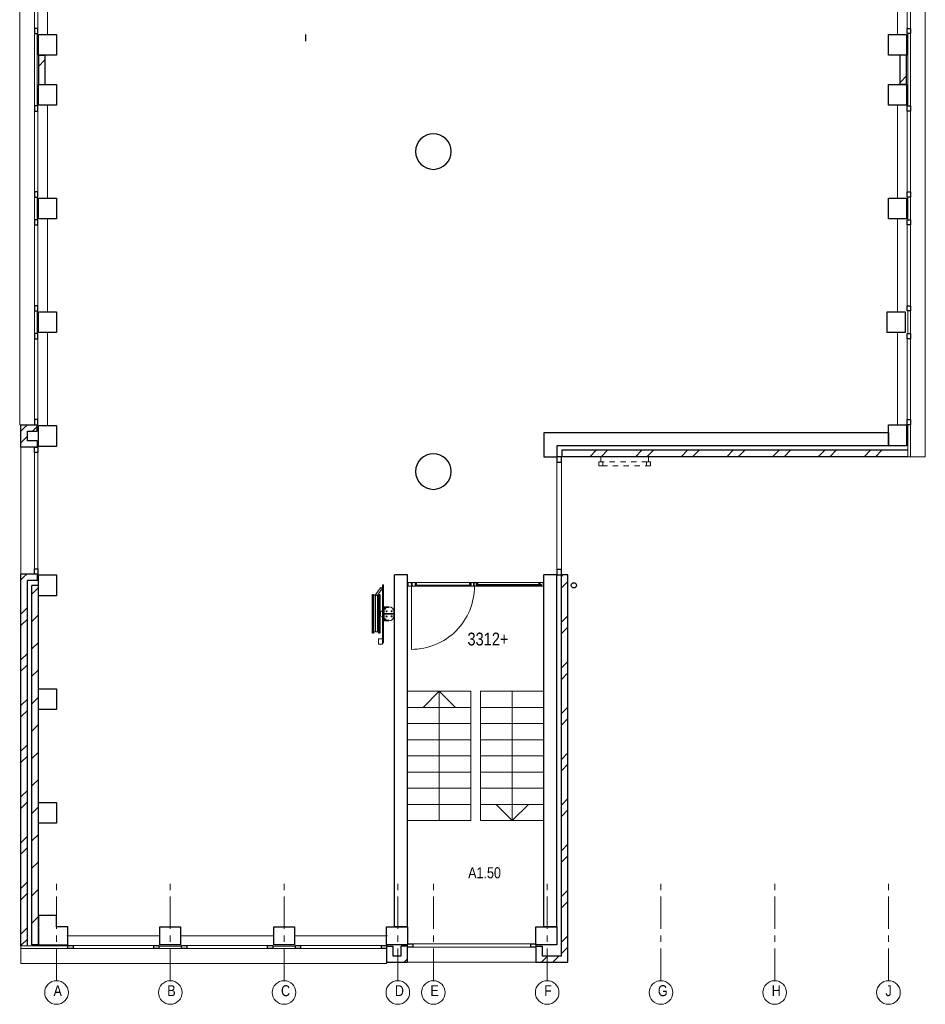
# Model space of a CAD drawing. Header units: millimetres. Extents: x 274611 to 749520, y 175257 to 298905.
# Tile 152 of 251: x 670196 to 684206, y 184788 to 200019. Entities that reach past the tile are written whole.
import ezdxf

# ---------------------------------------------------------------- set-up
doc = ezdxf.new("R2010")
doc.units = ezdxf.units.MM
doc.header["$LTSCALE"] = 400
doc.header["$PDMODE"] = 1
doc.header["$PDSIZE"] = 15
doc.linetypes.add('CENTER', pattern=[2, 1.25, -0.25, 0.25, -0.25])
doc.linetypes.add('STYLE_01', pattern=[0.416641, 0.208282, -0.208359])
for name, color, linetype, lineweight in [('Binnenkozijnen', 140, 'Continuous', 15), ('Buitenkozijnen', 140, 'Continuous', 15), ('mat-baksteen', 5, 'Continuous', 25), ('mat-beton (ihwg)', 5, 'Continuous', 25), ('mat-glas-vert', 5, 'Continuous', 15), ('mat-kalkzandsteen', 5, 'Continuous', 25), ('MAT-kit', 140, 'Continuous', 5), ('mat-kunststof', 43, 'Continuous', 9), ('mat-staal', 5, 'Continuous', 25), ('None', 7, 'Continuous', 9), ('Ruimtenummers', 5, 'Continuous', 25), ('Tekst', 140, 'Continuous', 15)]:
    doc.layers.add(name, color=color, linetype=linetype, lineweight=lineweight)
doc.layers.add('plat', color=5, linetype='Continuous')
doc.layers.add('stramien', color=1, linetype='CENTER')
doc.styles.add('Arial Narrow', font='ARIALN.TTF', dxfattribs={"height": 222.25})

# ---------------------------------------------------------------- blocks, each defined once
blk = doc.blocks.new('*U1761')
at = {"layer": 'mat-kunststof', "lineweight": 9}
blk.add_lwpolyline([(-8599, -36720), (-8609, -36720), (-8609, -36750), (-8599, -36750)], close=True, dxfattribs=at)
at = {"layer": 'None', "lineweight": 9}
blk.add_lwpolyline([(-8599, -36720), (-8609, -36750), (-8599, -36750), (-8609, -36720)], dxfattribs=at)
blk = doc.blocks.new('*U1762')
at = {"layer": 'MAT-kit', "color": 9, "linetype": 'Continuous', "lineweight": 5}
for points in [[(-8599, -36708), (-8604, -36710), (-8609, -36708), (-8609, -36714), (-8609, -36720), (-8604, -36720), (-8599, -36720), (-8599, -36714), (-8599, -36708)], [(-8599, -36763), (-8604, -36761), (-8609, -36763), (-8609, -36757), (-8609, -36750), (-8604, -36750), (-8599, -36750), (-8599, -36757), (-8599, -36763)]]:
    blk.add_open_spline(points, degree=2, knots=[0, 0, 0, 0.229184, 0.229184, 0.5027, 0.5027, 0.726485, 0.726485, 1, 1, 1], dxfattribs=at)
at = {"layer": 'None', "color": 7}
blk.add_blockref('*U1761', (0, 0), dxfattribs=at)
blk = doc.blocks.new('jan404.129')
at = {"layer": 'None', "lineweight": 15, "flags": 128}
for points in [[(-10, 14.85), (-10, -24.79), (10, -24.79), (10, 14.85)], [(8.5, 13.35), (8.5, -23.29), (-8.5, -23.29), (-8.5, 13.35)]]:
    blk.add_lwpolyline(points, close=True, dxfattribs=at)
blk = doc.blocks.new('*U1763')
at = {"layer": 'None', "color": 7, "linetype": 'Continuous', "lineweight": 15}
for p, q in [((-8658, -36707), (-8658, -36762)), ((-8610, -36705), (-8657, -36705)), ((-8610, -36707), (-8657, -36707)), ((-8657, -36707), (-8657, -36762)), ((-8610, -36764), (-8610, -36707)), ((-8609, -36764), (-8609, -36707)), ((-8658, -36762), (-8677, -36762)), ((-8677, -36764), (-8658, -36764)), ((-8677, -36765), (-8610, -36765)), ((-8658, -36764), (-8610, -36764))]:
    blk.add_line(p, q, dxfattribs=at)
for centre, start, end in [((-8657, -36707), 90, 180), ((-8610, -36707), 0, 90), ((-8677, -36764), 90, 180), ((-8677, -36764), 180, 270), ((-8658, -36762), 270, 0), ((-8610, -36764), 270, 0)]:
    blk.add_arc(centre, 1.5, start, end, dxfattribs=at)
at = {"layer": 'None', "linetype": 'Continuous', "lineweight": 5}
blk.add_point((-8609, -36730), dxfattribs=at)
at = {"layer": 'mat-staal', "color": 7, "xscale": -1}
blk.add_blockref('jan404.129', (-8669, -36720), dxfattribs=at)
blk = doc.blocks.new('*U1764')
at = {"layer": 'None', "color": 7, "linetype": 'Continuous', "lineweight": 15}
for p, q in [((-10699, -36706), (-10698, -36705)), ((-10699, -36707), (-10699, -36706)), ((-10699, -36707), (-10699, -36724)), ((-10698, -36705), (-10697, -36705)), ((-10669, -36705), (-10697, -36705)), ((-10669, -36707), (-10697, -36707)), ((-10697, -36707), (-10697, -36724)), ((-10637, -36705), (-10669, -36705)), ((-10657, -36707), (-10669, -36707)), ((-10659, -36707), (-10658, -36707)), ((-10658, -36707), (-10657, -36707)), ((-10637, -36707), (-10657, -36707)), ((-10637, -36705), (-10637, -36705)), ((-10636, -36706), (-10637, -36705)), ((-10636, -36707), (-10636, -36706)), ((-10636, -36707), (-10636, -36707)), ((-10699, -36724), (-10699, -36764)), ((-10699, -36764), (-10699, -36764)), ((-10698, -36765), (-10699, -36764)), ((-10697, -36765), (-10698, -36765)), ((-10697, -36724), (-10697, -36764)), ((-10697, -36764), (-10669, -36764)), ((-10697, -36765), (-10669, -36765)), ((-10669, -36764), (-10660, -36764)), ((-10669, -36765), (-10660, -36765)), ((-10660, -36708), (-10659, -36708)), ((-10660, -36709), (-10660, -36708)), ((-10660, -36710), (-10660, -36709)), ((-10660, -36710), (-10660, -36711)), ((-10660, -36711), (-10660, -36712)), ((-10660, -36712), (-10659, -36712)), ((-10660, -36757), (-10659, -36757)), ((-10660, -36757), (-10660, -36757)), ((-10660, -36758), (-10660, -36757)), ((-10660, -36764), (-10660, -36758)), ((-10659, -36764), (-10660, -36765)), ((-10660, -36765), (-10660, -36765)), ((-10659, -36708), (-10659, -36707)), ((-10659, -36709), (-10658, -36709)), ((-10659, -36710), (-10659, -36709)), ((-10659, -36710), (-10659, -36710)), ((-10659, -36711), (-10659, -36710)), ((-10659, -36711), (-10659, -36711)), ((-10658, -36711), (-10659, -36711)), ((-10659, -36712), (-10659, -36713)), ((-10659, -36713), (-10658, -36713)), ((-10659, -36757), (-10650, -36757)), ((-10659, -36758), (-10650, -36758)), ((-10659, -36764), (-10659, -36758)), ((-10659, -36764), (-10659, -36764)), ((-10658, -36708), (-10657, -36708)), ((-10658, -36709), (-10658, -36708)), ((-10658, -36712), (-10658, -36711)), ((-10657, -36712), (-10658, -36712)), ((-10658, -36713), (-10657, -36714)), ((-10657, -36708), (-10657, -36708)), ((-10657, -36708), (-10637, -36708)), ((-10657, -36712), (-10657, -36712)), ((-10650, -36712), (-10657, -36712)), ((-10650, -36714), (-10657, -36714)), ((-10650, -36712), (-10650, -36712)), ((-10649, -36713), (-10650, -36712)), ((-10650, -36724), (-10650, -36714)), ((-10650, -36757), (-10650, -36724)), ((-10649, -36757), (-10650, -36758)), ((-10650, -36758), (-10650, -36758)), ((-10649, -36714), (-10649, -36713)), ((-10649, -36724), (-10649, -36714)), ((-10649, -36757), (-10649, -36724)), ((-10649, -36757), (-10649, -36757)), ((-10636, -36707), (-10637, -36708)), ((-10637, -36708), (-10637, -36708))]:
    blk.add_line(p, q, dxfattribs=at)
blk = doc.blocks.new('*U1765')
at = {"layer": 'None', "linetype": 'Continuous', "lineweight": 5}
blk.add_point((-10671, -36705), dxfattribs=at)
at = {"layer": 'None', "color": 7}
blk.add_blockref('*U1764', (0, 0), dxfattribs=at)
blk = doc.blocks.new('*U1766')
at = {"layer": 'None', "color": 7, "linetype": 'Continuous', "lineweight": 15}
for p, q in [((-10631, -36706), (-10630, -36705)), ((-10631, -36707), (-10631, -36706)), ((-10631, -36707), (-10631, -36712)), ((-10630, -36705), (-10629, -36705)), ((-10570, -36705), (-10629, -36705)), ((-10629, -36707), (-10629, -36712)), ((-10590, -36707), (-10629, -36707)), ((-10590, -36705), (-10590, -36705)), ((-10589, -36706), (-10590, -36705)), ((-10590, -36744), (-10590, -36707)), ((-10589, -36707), (-10589, -36706)), ((-10589, -36744), (-10589, -36707)), ((-10654, -36763), (-10653, -36762)), ((-10654, -36764), (-10654, -36763)), ((-10654, -36764), (-10653, -36765)), ((-10654, -36764), (-10654, -36764)), ((-10653, -36762), (-10652, -36762)), ((-10653, -36765), (-10652, -36765)), ((-10633, -36762), (-10652, -36762)), ((-10633, -36764), (-10652, -36764)), ((-10652, -36765), (-10569, -36765)), ((-10641, -36713), (-10640, -36712)), ((-10641, -36714), (-10641, -36713)), ((-10641, -36714), (-10641, -36744)), ((-10641, -36744), (-10641, -36757)), ((-10641, -36757), (-10641, -36757)), ((-10640, -36758), (-10641, -36757)), ((-10640, -36712), (-10639, -36712)), ((-10639, -36758), (-10640, -36758)), ((-10631, -36712), (-10639, -36712)), ((-10639, -36714), (-10639, -36744)), ((-10631, -36714), (-10639, -36714)), ((-10639, -36744), (-10639, -36757)), ((-10639, -36757), (-10633, -36757)), ((-10639, -36758), (-10633, -36758)), ((-10632, -36757), (-10633, -36757)), ((-10633, -36758), (-10632, -36758)), ((-10632, -36762), (-10633, -36762)), ((-10632, -36763), (-10633, -36764)), ((-10633, -36764), (-10569, -36764)), ((-10631, -36757), (-10632, -36757)), ((-10632, -36758), (-10632, -36759)), ((-10632, -36758), (-10632, -36758)), ((-10632, -36759), (-10631, -36759)), ((-10632, -36761), (-10632, -36762)), ((-10631, -36761), (-10632, -36761)), ((-10632, -36762), (-10632, -36762)), ((-10631, -36763), (-10632, -36763)), ((-10630, -36713), (-10631, -36714)), ((-10630, -36758), (-10631, -36757)), ((-10631, -36759), (-10631, -36760)), ((-10631, -36760), (-10631, -36761)), ((-10631, -36760), (-10631, -36760)), ((-10631, -36761), (-10631, -36761)), ((-10630, -36762), (-10631, -36763)), ((-10629, -36712), (-10630, -36713)), ((-10630, -36713), (-10630, -36713)), ((-10630, -36758), (-10630, -36758)), ((-10630, -36759), (-10630, -36758)), ((-10629, -36760), (-10630, -36759)), ((-10629, -36760), (-10630, -36761)), ((-10630, -36761), (-10630, -36762)), ((-10630, -36762), (-10630, -36762)), ((-10590, -36762), (-10590, -36744)), ((-10590, -36763), (-10590, -36762)), ((-10590, -36763), (-10590, -36763)), ((-10589, -36764), (-10590, -36763)), ((-10589, -36762), (-10589, -36744)), ((-10570, -36762), (-10589, -36762)), ((-10589, -36764), (-10570, -36764)), ((-10589, -36765), (-10570, -36765)), ((-10570, -36762), (-10569, -36763)), ((-10570, -36762), (-10570, -36762)), ((-10569, -36764), (-10570, -36765)), ((-10570, -36765), (-10570, -36765)), ((-10569, -36763), (-10569, -36764)), ((-10569, -36764), (-10569, -36764))]:
    blk.add_line(p, q, dxfattribs=at)
at = {"layer": 'mat-staal', "color": 7, "xscale": -1}
blk.add_blockref('jan404.129', (-10579, -36720), dxfattribs=at)
blk = doc.blocks.new('*U1767')
at = {"layer": 'None'}
blk.add_blockref('*U1766', (0, 0), dxfattribs=at)
blk = doc.blocks.new('*U1768')
at = {"layer": 'mat-kunststof', "lineweight": 9}
blk.add_lwpolyline([(-10709, -36720), (-10699, -36720), (-10699, -36750), (-10709, -36750)], close=True, dxfattribs=at)
at = {"layer": 'None', "lineweight": 9}
blk.add_lwpolyline([(-10709, -36720), (-10699, -36750), (-10709, -36750), (-10699, -36720)], dxfattribs=at)
blk = doc.blocks.new('*U1769')
at = {"layer": 'MAT-kit', "color": 9, "linetype": 'Continuous', "lineweight": 5}
for points in [[(-10709, -36708), (-10704, -36710), (-10699, -36708), (-10699, -36714), (-10699, -36720), (-10704, -36720), (-10709, -36720), (-10709, -36714), (-10709, -36708)], [(-10709, -36763), (-10704, -36761), (-10699, -36763), (-10699, -36757), (-10699, -36750), (-10704, -36750), (-10709, -36750), (-10709, -36757), (-10709, -36763)]]:
    blk.add_open_spline(points, degree=2, knots=[0, 0, 0, 0.229184, 0.229184, 0.5027, 0.5027, 0.726485, 0.726485, 1, 1, 1], dxfattribs=at)
at = {"layer": 'None', "color": 7}
blk.add_blockref('*U1768', (0, 0), dxfattribs=at)
blk = doc.blocks.new('*X1770')
at = {"layer": 'None', "lineweight": 5}
blk.add_line((-9737, -36750), (-10579, -36750), dxfattribs=at)
blk = doc.blocks.new('*X1771')
at = {"layer": 'None', "lineweight": 5}
blk.add_line((-8669, -36750), (-9635, -36750), dxfattribs=at)
blk = doc.blocks.new('*U1772')
at = {"layer": 'None', "color": 7, "linetype": 'Continuous', "lineweight": 15}
for p, q in [((-9747, -36705), (-9697, -36705)), ((-9747, -36707), (-9697, -36707)), ((-9729, -36706), (-9728, -36705)), ((-9729, -36707), (-9729, -36706)), ((-9729, -36744), (-9729, -36707)), ((-9728, -36705), (-9727, -36705)), ((-9727, -36744), (-9727, -36707)), ((-9696, -36705), (-9697, -36705)), ((-9697, -36707), (-9697, -36712)), ((-9696, -36706), (-9696, -36705)), ((-9695, -36707), (-9696, -36706)), ((-9695, -36707), (-9695, -36712)), ((-9692, -36705), (-9691, -36705)), ((-9692, -36706), (-9692, -36705)), ((-9692, -36707), (-9692, -36706)), ((-9692, -36707), (-9692, -36707)), ((-9691, -36705), (-9654, -36705)), ((-9691, -36707), (-9671, -36707)), ((-9671, -36707), (-9671, -36707)), ((-9670, -36707), (-9671, -36707)), ((-9671, -36707), (-9654, -36707)), ((-9654, -36705), (-9645, -36705)), ((-9654, -36707), (-9645, -36707)), ((-9645, -36705), (-9645, -36705)), ((-9644, -36706), (-9645, -36705)), ((-9645, -36707), (-9645, -36724)), ((-9644, -36707), (-9644, -36706)), ((-9644, -36707), (-9644, -36724)), ((-9748, -36762), (-9749, -36763)), ((-9749, -36763), (-9749, -36764)), ((-9749, -36764), (-9748, -36765)), ((-9749, -36764), (-9749, -36764)), ((-9693, -36764), (-9749, -36764)), ((-9674, -36765), (-9749, -36765)), ((-9747, -36762), (-9748, -36762)), ((-9748, -36765), (-9747, -36765)), ((-9747, -36762), (-9729, -36762)), ((-9729, -36764), (-9747, -36764)), ((-9729, -36765), (-9747, -36765)), ((-9729, -36762), (-9729, -36744)), ((-9729, -36764), (-9728, -36763)), ((-9728, -36763), (-9727, -36762)), ((-9728, -36763), (-9728, -36763)), ((-9727, -36762), (-9727, -36744)), ((-9697, -36712), (-9697, -36713)), ((-9697, -36713), (-9696, -36713)), ((-9697, -36759), (-9696, -36758)), ((-9697, -36760), (-9697, -36759)), ((-9697, -36760), (-9697, -36761)), ((-9697, -36761), (-9696, -36762)), ((-9696, -36713), (-9695, -36714)), ((-9696, -36758), (-9695, -36757)), ((-9696, -36758), (-9696, -36758)), ((-9696, -36762), (-9695, -36763)), ((-9696, -36762), (-9696, -36762)), ((-9695, -36712), (-9687, -36712)), ((-9695, -36714), (-9687, -36714)), ((-9695, -36757), (-9694, -36757)), ((-9694, -36758), (-9695, -36759)), ((-9695, -36759), (-9695, -36760)), ((-9695, -36759), (-9695, -36759)), ((-9695, -36760), (-9695, -36761)), ((-9695, -36760), (-9695, -36760)), ((-9695, -36761), (-9694, -36762)), ((-9695, -36761), (-9695, -36761)), ((-9695, -36761), (-9695, -36761)), ((-9695, -36763), (-9694, -36763)), ((-9694, -36757), (-9693, -36757)), ((-9694, -36758), (-9694, -36758)), ((-9693, -36758), (-9694, -36758)), ((-9694, -36762), (-9693, -36762)), ((-9694, -36762), (-9694, -36762)), ((-9694, -36763), (-9693, -36764)), ((-9687, -36757), (-9693, -36757)), ((-9687, -36758), (-9693, -36758)), ((-9693, -36762), (-9674, -36762)), ((-9693, -36764), (-9674, -36764)), ((-9692, -36707), (-9692, -36708)), ((-9692, -36708), (-9691, -36708)), ((-9671, -36708), (-9691, -36708)), ((-9686, -36712), (-9687, -36712)), ((-9687, -36714), (-9687, -36744)), ((-9687, -36744), (-9687, -36757)), ((-9687, -36758), (-9686, -36758)), ((-9686, -36713), (-9686, -36712)), ((-9685, -36714), (-9686, -36713)), ((-9686, -36757), (-9685, -36757)), ((-9686, -36758), (-9686, -36757)), ((-9685, -36714), (-9685, -36744)), ((-9685, -36744), (-9685, -36757)), ((-9679, -36712), (-9678, -36712)), ((-9679, -36713), (-9679, -36712)), ((-9679, -36714), (-9679, -36713)), ((-9679, -36724), (-9679, -36714)), ((-9679, -36757), (-9679, -36724)), ((-9679, -36757), (-9679, -36758)), ((-9679, -36757), (-9679, -36757)), ((-9679, -36758), (-9678, -36758)), ((-9678, -36712), (-9671, -36712)), ((-9678, -36724), (-9678, -36714)), ((-9678, -36714), (-9671, -36714)), ((-9678, -36757), (-9678, -36724)), ((-9669, -36757), (-9678, -36757)), ((-9669, -36758), (-9678, -36758)), ((-9673, -36762), (-9674, -36762)), ((-9673, -36765), (-9674, -36765)), ((-9673, -36763), (-9673, -36762)), ((-9672, -36764), (-9673, -36763)), ((-9673, -36764), (-9673, -36765)), ((-9672, -36764), (-9673, -36764)), ((-9671, -36708), (-9671, -36708)), ((-9670, -36708), (-9671, -36708)), ((-9671, -36712), (-9670, -36712)), ((-9671, -36712), (-9671, -36712)), ((-9671, -36713), (-9671, -36714)), ((-9670, -36713), (-9671, -36713)), ((-9669, -36708), (-9670, -36707)), ((-9670, -36709), (-9670, -36708)), ((-9670, -36709), (-9670, -36709)), ((-9670, -36710), (-9670, -36709)), ((-9669, -36710), (-9670, -36710)), ((-9670, -36711), (-9669, -36710)), ((-9670, -36711), (-9670, -36711)), ((-9670, -36711), (-9670, -36711)), ((-9670, -36712), (-9670, -36711)), ((-9669, -36712), (-9670, -36713)), ((-9668, -36708), (-9669, -36708)), ((-9668, -36712), (-9669, -36712)), ((-9669, -36757), (-9669, -36757)), ((-9668, -36757), (-9669, -36757)), ((-9669, -36764), (-9669, -36758)), ((-9669, -36764), (-9669, -36765)), ((-9669, -36764), (-9669, -36764)), ((-9669, -36765), (-9668, -36765)), ((-9668, -36709), (-9668, -36708)), ((-9668, -36710), (-9668, -36709)), ((-9668, -36710), (-9668, -36711)), ((-9668, -36711), (-9668, -36712)), ((-9668, -36758), (-9668, -36757)), ((-9668, -36764), (-9668, -36758)), ((-9654, -36764), (-9668, -36764)), ((-9654, -36765), (-9668, -36765)), ((-9624, -36764), (-9654, -36764)), ((-9625, -36765), (-9654, -36765)), ((-9645, -36724), (-9645, -36762)), ((-9645, -36762), (-9645, -36763)), ((-9645, -36763), (-9644, -36764)), ((-9645, -36763), (-9645, -36763)), ((-9644, -36724), (-9644, -36762)), ((-9644, -36762), (-9625, -36762)), ((-9625, -36764), (-9644, -36764)), ((-9625, -36762), (-9625, -36762)), ((-9624, -36763), (-9625, -36762)), ((-9624, -36764), (-9625, -36765)), ((-9625, -36765), (-9625, -36765)), ((-9624, -36764), (-9624, -36763)), ((-9624, -36764), (-9624, -36764))]:
    blk.add_line(p, q, dxfattribs=at)
at = {"layer": 'None', "linetype": 'Continuous', "lineweight": 5}
blk.add_point((-9652, -36705), dxfattribs=at)
at = {"layer": 'mat-staal', "color": 7}
for p in [(-9739, -36720), (-9634, -36720)]:
    blk.add_blockref('jan404.129', p, dxfattribs=at)
blk = doc.blocks.new('*U1773')
at = {"layer": 'mat-glas-vert', "color": 140, "lineweight": 15}
for points in [[(-10579, -36748), (-9737, -36748), (-9737, -36758), (-10579, -36758)], [(-9635, -36748), (-8669, -36748), (-8669, -36758), (-9635, -36758)], [(-9618, -36738), (-8639, -36738), (-8639, -36746), (-9618, -36746)]]:
    blk.add_lwpolyline(points, close=True, dxfattribs=at)
at = {"layer": 'None', "color": 43, "linetype": 'Continuous', "lineweight": 9}
blk.add_line((-10649, -36764), (-10649, -37740), dxfattribs=at)
at = {"layer": 'None', "lineweight": 9}
blk.add_lwpolyline([(-8609, -36705), (-8609, -36765), (-10699, -36765), (-10699, -36705)], close=True, dxfattribs=at)
at = {"layer": 'None', "color": 43, "linetype": 'Continuous', "lineweight": 9}
blk.add_arc((-10649, -36764), 976, 269.9877, 0.0459, dxfattribs=at)
at = {"layer": 'mat-glas-vert', "color": 140}
for name in ['*X1770', '*X1771']:
    blk.add_blockref(name, (0, 0), dxfattribs=at)
at = {"layer": 'mat-staal', "color": 7}
for name in ['*U1769', '*U1762']:
    blk.add_blockref(name, (0, 0), dxfattribs=at)
at = {"layer": 'None', "color": 7}
for name in ['*U1765', '*U1767', '*U1772', '*U1763']:
    blk.add_blockref(name, (0, 0), dxfattribs=at)
blk = doc.blocks.new('Kolom O 550')
at = {"layer": 'mat-beton (ihwg)', "lineweight": 25}
blk.add_circle((0, 0), 275, dxfattribs=at)
blk = doc.blocks.new('Kolom hoek 330x330')
at = {"layer": 'mat-beton (ihwg)', "lineweight": 25, "flags": 128}
blk.add_lwpolyline([(-175, 0), (0, 0), (0, -175), (280, -175), (280, 280), (-175, 280)], close=True, dxfattribs=at)
blk = doc.blocks.new('*X2269')
at = {"layer": 'None', "lineweight": 9}
for p, q in [((-8639, -42580), (-8539, -42480)), ((-8462, -42580), (-8362, -42480))]:
    blk.add_line(p, q, dxfattribs=at)
blk = doc.blocks.new('*X2270')
at = {"layer": 'None', "lineweight": 9}
for p, q in [((-8329, -36613), (-8306, -36590)), ((-8329, -36790), (-8229, -36690)), ((-8329, -37320), (-8229, -37220)), ((-8329, -37497), (-8229, -37397)), ((-8329, -38027), (-8229, -37927)), ((-8329, -38204), (-8229, -38104)), ((-8329, -38735), (-8229, -38635)), ((-8329, -38911), (-8229, -38811)), ((-8329, -39442), (-8229, -39342)), ((-8329, -39618), (-8229, -39518)), ((-8329, -40149), (-8229, -40049)), ((-8329, -40325), (-8229, -40225)), ((-8329, -40856), (-8229, -40756)), ((-8329, -41032), (-8229, -40932)), ((-8329, -41563), (-8229, -41463)), ((-8329, -41739), (-8229, -41639)), ((-8329, -42270), (-8229, -42170)), ((-8329, -42446), (-8229, -42346))]:
    blk.add_line(p, q, dxfattribs=at)
blk = doc.blocks.new('*X2271')
at = {"layer": 'None', "lineweight": 9}
for p, q in [((-16519, -36884), (-16419, -36784)), ((-16519, -37308), (-16419, -37208)), ((-16519, -37732), (-16419, -37632)), ((-16519, -38156), (-16419, -38056)), ((-16519, -38581), (-16419, -38481)), ((-16519, -39005), (-16419, -38905)), ((-16519, -39429), (-16419, -39329)), ((-16519, -39853), (-16419, -39753)), ((-16519, -40278), (-16419, -40178)), ((-16519, -40702), (-16419, -40602)), ((-16519, -41126), (-16419, -41026)), ((-16519, -41551), (-16419, -41451)), ((-16519, -41975), (-16419, -41875)), ((-16430, -42310), (-16419, -42299))]:
    blk.add_line(p, q, dxfattribs=at)
blk = doc.blocks.new('*X2272')
at = {"layer": 'None', "lineweight": 9}
for p, q in [((-16689, -36664), (-16644, -36620)), ((-16689, -37195), (-16589, -37095)), ((-16689, -37371), (-16589, -37271)), ((-16689, -37902), (-16589, -37802)), ((-16689, -38079), (-16589, -37979)), ((-16689, -38609), (-16589, -38509)), ((-16689, -38786), (-16589, -38686)), ((-16689, -39316), (-16589, -39216)), ((-16689, -39493), (-16589, -39393)), ((-16689, -40023), (-16589, -39923)), ((-16689, -40200), (-16589, -40100)), ((-16689, -40731), (-16589, -40631)), ((-16689, -40907), (-16589, -40807)), ((-16689, -41438), (-16589, -41338)), ((-16689, -41614), (-16589, -41514)), ((-16689, -42145), (-16589, -42045)), ((-16689, -42321), (-16589, -42221))]:
    blk.add_line(p, q, dxfattribs=at)
blk = doc.blocks.new('*X2273')
at = {"layer": 'None', "lineweight": 9}
for p, q in [((-16689, -34367), (-16638, -34316)), ((-16689, -34543), (-16589, -34443))]:
    blk.add_line(p, q, dxfattribs=at)
blk = doc.blocks.new('*X2274')
at = {"layer": 'None', "lineweight": 9}
for p, q in [((-16638, -34316), (-16587, -34265)), ((-16511, -34365), (-16439, -34293))]:
    blk.add_line(p, q, dxfattribs=at)
blk = doc.blocks.new('*X2275')
at = {"layer": 'None', "lineweight": 9}
for p, q in [((-8324, -34663), (-8321, -34660)), ((-7890, -34760), (-7790, -34660)), ((-7714, -34760), (-7614, -34660)), ((-7183, -34760), (-7083, -34660)), ((-7006, -34760), (-6906, -34660)), ((-6476, -34760), (-6376, -34660)), ((-6299, -34760), (-6199, -34660)), ((-5769, -34760), (-5669, -34660)), ((-5592, -34760), (-5492, -34660)), ((-5062, -34760), (-4962, -34660)), ((-4885, -34760), (-4785, -34660)), ((-4354, -34760), (-4254, -34660)), ((-4178, -34760), (-4078, -34660)), ((-3647, -34760), (-3547, -34660)), ((-3471, -34760), (-3371, -34660))]:
    blk.add_line(p, q, dxfattribs=at)
blk = doc.blocks.new('*X2277')
at = {"layer": 'None', "lineweight": 9}
blk.add_line((-16419, -28723), (-16319, -28623), dxfattribs=at)
blk = doc.blocks.new('Gevelpui best 1410 (2D)')
at = {"layer": 'Buitenkozijnen', "lineweight": 15}
for p, q in [((-260, 0), (-260, -1410)), ((-260, 0), (-210, 0)), ((-210, 0), (-210, -1410)), ((-260, -1410), (-210, -1410))]:
    blk.add_line(p, q, dxfattribs=at)
at = {"layer": 'Buitenkozijnen', "color": 92, "lineweight": 25}
for points in [[(-260, 0), (-210, 0), (-210, -80), (-260, -80)], [(-260, -1330), (-210, -1330), (-210, -1410), (-260, -1410)]]:
    blk.add_lwpolyline(points, close=True, dxfattribs=at)
at = {"layer": 'None', "color": 43, "linetype": 'Continuous', "lineweight": 9}
blk.add_line((-410, 15), (-410, -1425), dxfattribs=at)
blk = doc.blocks.new('*U79')
at = {"layer": 'Buitenkozijnen', "lineweight": 15}
for p, q in [((-10, 0), (-10, -1960)), ((-10, 0), (40, 0)), ((40, 0), (40, -1960)), ((-10, -1960), (40, -1960))]:
    blk.add_line(p, q, dxfattribs=at)
blk = doc.blocks.new('Gevelpui best 1960')
at = {"layer": 'Buitenkozijnen', "color": 43, "lineweight": 9}
blk.add_line((250, 0), (250, -1960), dxfattribs=at)
at = {"layer": 'Buitenkozijnen', "color": 92, "lineweight": 25}
for points in [[(-10, 0), (40, 0), (40, -80), (-10, -80)], [(-10, -1880), (40, -1880), (40, -1960), (-10, -1960)]]:
    blk.add_lwpolyline(points, close=True, dxfattribs=at)
at = {"layer": 'Buitenkozijnen'}
blk.add_blockref('*U79', (0, 0), dxfattribs=at)
blk = doc.blocks.new('*X2297')
at = {"layer": 'None', "lineweight": 9}
blk.add_line((-10760, -42580), (-10735, -42554), dxfattribs=at)
blk = doc.blocks.new('*X2298')
at = {"layer": 'None', "lineweight": 9}
blk.add_line((-10735, -42554), (-10709, -42529), dxfattribs=at)
blk = doc.blocks.new('*U211')
at = {"layer": 'Buitenkozijnen', "lineweight": 15}
for p, q in [((0, 25), (1985, 25)), ((0, -25), (0, 25)), ((1985, -25), (1985, 25)), ((0, -25), (1985, -25))]:
    blk.add_line(p, q, dxfattribs=at)
blk = doc.blocks.new('Gevelpui best 1985')
at = {"layer": 'Buitenkozijnen', "color": 43, "lineweight": 9}
blk.add_line((0, 260), (1985, 260), dxfattribs=at)
at = {"layer": 'Buitenkozijnen', "color": 92, "lineweight": 25}
for points in [[(0, -25), (0, 25), (80, 25), (80, -25)], [(1905, -25), (1905, 25), (1985, 25), (1985, -25)]]:
    blk.add_lwpolyline(points, close=True, dxfattribs=at)
at = {"layer": 'Buitenkozijnen'}
blk.add_blockref('*U211', (0, 0), dxfattribs=at)
blk = doc.blocks.new('*U2299')
at = {"layer": 'Buitenkozijnen', "lineweight": 15}
for p, q in [((-8399, -34760), (-8329, -34760)), ((-8399, -36590), (-8399, -34760)), ((-8329, -36590), (-8329, -34760)), ((-8399, -36590), (-8329, -36590))]:
    blk.add_line(p, q, dxfattribs=at)
blk = doc.blocks.new('*U2300')
at = {"layer": 'Buitenkozijnen', "color": 92, "lineweight": 25}
for points in [[(-8329, -34760), (-8399, -34760), (-8399, -34843), (-8329, -34843)], [(-8329, -36507), (-8399, -36507), (-8399, -36590), (-8329, -36590)]]:
    blk.add_lwpolyline(points, close=True, dxfattribs=at)
at = {"layer": 'Buitenkozijnen'}
blk.add_blockref('*U2299', (0, 0), dxfattribs=at)
blk = doc.blocks.new('*X2301')
at = {"layer": 'None', "lineweight": 9}
blk.add_line((-3089, -28969), (-2989, -28869), dxfattribs=at)
blk = doc.blocks.new('HWA')
at = {"layer": 'None', "color": 92, "linetype": 'Continuous', "lineweight": 25}
blk.add_circle((0, -74), 40, dxfattribs=at)
blk = doc.blocks.new('Kolom 280x320')
at = {"layer": 'mat-beton (ihwg)', "lineweight": 25}
blk.add_lwpolyline([(-300, 160), (-20, 160), (-20, -160), (-300, -160)], close=True, dxfattribs=at)
at = {"layer": 'None', "color": 92, "linetype": 'Continuous', "lineweight": 5}
blk.add_point((0, 0), dxfattribs=at)
blk = doc.blocks.new('*U199')
at = {"layer": 'None', "color": 140, "linetype": 'Continuous', "lineweight": 15, "flags": 128}
blk.add_lwpolyline([(-21, 110), (59, 110), (59, 107, -0.391021), (53, 100), (-1, 96, 0.391021), (-12, 83), (-12, -83, 0.391021), (-1, -96), (53, -100, -0.391021), (59, -107), (59, -110), (-21, -110)], format="xyb", close=True, dxfattribs=at)
blk = doc.blocks.new('*U200')
at = {"layer": 'None', "color": 253, "linetype": 'Continuous', "lineweight": 5}
for p, q in [((96.625, -278), (96.625, 266)), ((125.704, -278), (125.704, 266)), ((50.42, -31.849), (50.42, 29))]:
    blk.add_line(p, q, dxfattribs=at)
at = {"layer": 'None', "color": 140, "linetype": 'Continuous', "lineweight": 15}
for p, q in [((50.42, 29), (1.453, 57.31)), ((0, -61), (50.42, -31.849))]:
    blk.add_line(p, q, dxfattribs=at)
at = {"layer": 'None', "color": 92, "linetype": 'Continuous', "lineweight": 25}
for points in [[(60.916, 296), (76.476, 296), (76.476, -300), (60.916, -300)], [(154.785, 296), (171.344, 296), (171.344, -302), (154.785, -302)]]:
    blk.add_lwpolyline(points, close=True, dxfattribs=at)
at = {"layer": 'None', "color": 253, "linetype": 'Continuous', "lineweight": 5}
blk.add_lwpolyline([(50.929, 18), (60.916, 18), (60.916, -18), (50.929, -18)], close=True, dxfattribs=at)
for points, knots in [([(96.866, 264), (96.866, 268.997), (93.792, 272.9335), (90.718, 276.87), (85.875, 278.0735), (81.032, 279.277), (76.476, 277.238)], [0, 0, 0, 0.3335495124, 0.3335495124, 0.6668288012, 0.6668288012, 1, 1, 1]), ([(125.825, 264), (125.825, 267.886), (123.8855, 271.2505), (121.946, 274.615), (118.586, 276.5575), (115.226, 278.5), (107.466, 278.5), (104.106, 276.5575), (100.746, 274.615), (98.806, 271.2505), (96.866, 267.886), (96.866, 264)], [0, 0, 0, 0.1667696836, 0.1667696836, 0.3334232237, 0.3334232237, 0.4999946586, 0.6665660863, 0.6665660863, 0.833226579, 0.833226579, 1, 1, 1]), ([(154.785, 264), (154.785, 267.886), (152.845, 271.2505), (150.905, 274.615), (147.5455, 276.5575), (144.186, 278.5), (140.306, 278.5), (136.426, 278.5), (133.066, 276.5575), (129.706, 274.615), (127.7655, 271.2505), (125.825, 267.886), (125.825, 264)], [0, 0, 0, 0.1667729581, 0.1667729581, 0.3334246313, 0.3334246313, 0.4999853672, 0.4999853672, 0.666556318, 0.666556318, 0.8332233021, 0.8332233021, 1, 1, 1]), ([(76.477, -291.432), (81.039, -293.343), (85.8175, -292.072), (90.596, -290.801), (93.6105, -286.876), (96.625, -282.951), (96.625, -278)], [0, 0, 0, 0.333165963, 0.333165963, 0.6664584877, 0.6664584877, 1, 1, 1]), ([(96.625, -278), (96.625, -281.901), (98.573, -285.2795), (100.521, -288.658), (103.895, -290.609), (107.269, -292.56), (111.165, -292.56), (115.061, -292.56), (118.435, -290.609), (121.809, -288.658), (123.7565, -285.2795), (125.704, -281.901), (125.704, -278)], [0, 0, 0, 0.1667545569, 0.1667545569, 0.3334268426, 0.3334268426, 0.5000053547, 0.5000053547, 0.6665838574, 0.6665838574, 0.8332491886, 0.8332491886, 1, 1, 1]), ([(125.704, -278), (125.704, -281.901), (127.6525, -285.2795), (129.601, -288.658), (132.975, -290.609), (136.349, -292.56), (140.245, -292.56), (144.141, -292.56), (147.5145, -290.609), (150.888, -288.658), (152.836, -285.2795), (154.784, -281.901), (154.784, -278)], [0, 0, 0, 0.1667578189, 0.1667578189, 0.3334365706, 0.3334365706, 0.5000146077, 0.5000146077, 0.6665824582, 0.6665824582, 0.8332459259, 0.8332459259, 1, 1, 1])]:
    blk.add_open_spline(points, degree=2, knots=knots, dxfattribs=at)
blk = doc.blocks.new('BSH')
at = {"layer": 'None', "color": 140, "linetype": 'Continuous', "lineweight": 15}
for p, q in [((-159.8585, -36.7557), (-159.8585, 32.756)), ((-80, -6.8893), (-80, 2.8892)), ((0, -61), (0, 111.155))]:
    blk.add_line(p, q, dxfattribs=at)
at = {"layer": 'None', "color": 253, "linetype": 'Continuous', "lineweight": 5}
for p, q in [((27.7468, -383.0008), (105.0969, -276.5164)), ((130.6676, -289.4337), (48.7568, -402.0618)), ((135.277, -233.0824), (136.142, -233.8294))]:
    blk.add_line(p, q, dxfattribs=at)
at = {"layer": 'None', "color": 140, "linetype": 'Continuous', "lineweight": 15}
for points in [[(20, 469.75), (82, 469.75), (82, 382.75), (20, 382.75)], [(0, 448), (20, 448), (20, -452), (0, -452)], [(-160, 2.8892), (-9, 2.8892), (-9, -6.8893), (-160, -6.8893)]]:
    blk.add_lwpolyline(points, close=True, dxfattribs=at)
at = {"layer": 'None', "color": 8, "linetype": 'Continuous', "lineweight": 5}
for centre in [(-124, 37.275), (-44.5, 38.775), (-124, -41.275), (-45, -41.275)]:
    blk.add_circle(centre, 8.5, dxfattribs=at)
at = {"layer": 'None', "color": 140, "linetype": 'Continuous', "lineweight": 15}
for centre, start, end in [((-80, 28), 90, 180), ((-80, -32), 180, 270)]:
    blk.add_arc(centre, 80, start, end, dxfattribs=at)
at = {"layer": 'None', "color": 9, "linetype": 'Continuous', "lineweight": 5}
blk.add_arc((38.2528, -392.5302), 14.18399, 137.790600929, 325.770923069, dxfattribs=at)
at = {"layer": 'None', "color": 92, "linetype": 'Continuous', "lineweight": 25}
for points, knots in [([(-11.70075, 86.5025), (-12.2626, 89.0317), (-14.0137, 90.9408), (-15.7648, 92.8499), (-18.23575, 93.6275), (-20.7067, 94.4051), (-23.236, 93.84325), (-25.7653, 93.2814), (-27.67445, 91.53015), (-29.5836, 89.7789), (-30.36125, 87.3079), (-31.1389, 84.8369), (-30.57705, 82.3077), (-30.0152, 79.7785), (-28.26385, 77.8694), (-26.5125, 75.9603), (-24.0415, 75.1827), (-21.5705, 74.4051), (-19.0412, 74.96695), (-16.5119, 75.5288), (-14.60305, 77.28005), (-12.6942, 79.0313), (-11.91655, 81.5023), (-11.1389, 83.9733), (-11.70075, 86.5025)], [0, 0, 0, 0.0833344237, 0.0833344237, 0.1666618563, 0.1666618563, 0.2499968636, 0.2499968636, 0.3333348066, 0.3333348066, 0.4166657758, 0.4166657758, 0.5000000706, 0.5000000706, 0.583336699, 0.583336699, 0.666668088, 0.666668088, 0.7500039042, 0.7500039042, 0.8333377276, 0.8333377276, 0.9166657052, 0.9166657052, 1, 1, 1]), ([(-11.75695, -89.71225), (-12.375, -92.4944), (-14.3012, -94.5944), (-16.2274, -96.6944), (-18.94545, -97.54975), (-21.6635, -98.4051), (-24.4457, -97.78705), (-27.2279, -97.169), (-29.328, -95.24265), (-31.4281, -93.3163), (-32.2835, -90.5982), (-33.1389, -87.8801), (-32.52085, -85.09795), (-31.9028, -82.3158), (-29.97635, -80.2158), (-28.0499, -78.1158), (-25.3318, -77.26045), (-22.6137, -76.4051), (-19.83145, -77.02315), (-17.0492, -77.6412), (-14.94945, -79.56755), (-12.8497, -81.4939), (-11.9943, -84.212), (-11.1389, -86.9301), (-11.75695, -89.71225)], [0, 0, 0, 0.083334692, 0.083334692, 0.1666618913, 0.1666618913, 0.2499964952, 0.2499964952, 0.3333343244, 0.3333343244, 0.4166651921, 0.4166651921, 0.4999998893, 0.4999998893, 0.5833365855, 0.5833365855, 0.6666673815, 0.6666673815, 0.7500034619, 0.7500034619, 0.8333376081, 0.8333376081, 0.9166653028, 0.9166653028, 1, 1, 1])]:
    blk.add_open_spline(points, degree=2, knots=knots, dxfattribs=at)
at = {"layer": 'None', "color": 7}
blk.add_blockref('*U200', (0, 0), dxfattribs=at)
at = {"layer": 'None', "color": 140, "rotation": 180}
blk.add_blockref('*U199', (-21.4, -2), dxfattribs=at)
blk = doc.blocks.new('*U2505')
at = {"layer": 'None', "color": 140, "linetype": 'STYLE_01', "lineweight": 15}
for p, q in [((-7720, -34840), (-7720, -34760)), ((-6980, -34840), (-6980, -34760))]:
    blk.add_line(p, q, dxfattribs=at)
for points in [[(-7750, -34840), (-6950, -34840), (-6950, -34900), (-7750, -34900)], [(-7750, -34840), (-7690, -34840), (-7690, -34900), (-7750, -34900)], [(-7010, -34840), (-6950, -34840), (-6950, -34900), (-7010, -34900)]]:
    blk.add_lwpolyline(points, close=True, dxfattribs=at)
blk = doc.blocks.new('*X2539')
at = {"layer": 'None', "lineweight": 9}
blk.add_line((-16644, -36620), (-16600, -36575), dxfattribs=at)

msp = doc.modelspace()

# ---------------------------------------------------------------- linework, layer by layer
at = {"layer": 'Binnenkozijnen', "color": 43, "linetype": 'Continuous', "lineweight": 9, "flags": 128}
msp.add_lwpolyline([(670216.28989, 222333.74408), (670196.28989, 222333.74408), (670196.28989, 193753.74408), (670216.28989, 193753.74408)], dxfattribs=at)
at = {"layer": 'Buitenkozijnen', "color": 43, "linetype": 'Continuous', "lineweight": 9, "flags": 128}
msp.add_lwpolyline([(684186.28989, 220573.74408), (684206.28989, 220573.74408), (684206.28989, 193258.74408), (683976.33053, 193258.74408)], dxfattribs=at)
at = {"layer": 'Buitenkozijnen', "lineweight": 15}
for points in [[(670426.24926, 199803.74408), (670466.28989, 199803.74408), (670466.28989, 198683.74408), (670426.24926, 198683.74408)], [(683936.28989, 199803.74408), (683976.33053, 199803.74408), (683976.33053, 198683.74408), (683936.28989, 198683.74408)], [(670426.24926, 197273.74408), (670466.28989, 197273.74408), (670466.28989, 196923.74408), (670426.24926, 196923.74408)], [(683936.28989, 197273.74408), (683976.33053, 197273.74408), (683976.33053, 196923.74408), (683936.28989, 196923.74408)], [(670426.24926, 195513.74408), (670466.28989, 195513.74408), (670466.28989, 195163.74408), (670426.24926, 195163.74408)], [(683936.28989, 195513.74408), (683976.33053, 195513.74408), (683976.33053, 195163.74408), (683936.28989, 195163.74408)], [(683936.28989, 193753.74408), (683976.33053, 193753.74408), (683976.33053, 193258.74408), (683936.28989, 193258.74408)], [(670941.28989, 185694.74408), (670941.28989, 185648.70344), (670216.28989, 185648.70344), (670216.28989, 185694.74408)], [(672701.28989, 185688.74408), (672701.28989, 185648.70344), (672351.28989, 185648.70344), (672351.28989, 185688.74408)], [(674461.28989, 185688.74408), (674461.28989, 185648.70344), (674111.28989, 185648.70344), (674111.28989, 185688.74408)]]:
    msp.add_lwpolyline(points, close=True, dxfattribs=at)
at = {"layer": 'Buitenkozijnen', "color": 43, "lineweight": 9, "flags": 128}
msp.add_lwpolyline([(675871.28989, 185438.74408), (675871.28989, 185418.74408), (670216.28989, 185418.74408), (670216.28989, 185688.74408)], dxfattribs=at)
at = {"layer": 'mat-baksteen', "lineweight": 25}
for p, q in [((670216.28989, 193403.74408), (670216.28989, 193753.74408)), ((670216.28989, 193753.74408), (670466.28989, 193753.74408)), ((670466.28989, 193653.74408), (670466.28989, 193753.74408)), ((670316.28989, 193503.74408), (670316.28989, 193653.74408)), ((670316.28989, 193653.74408), (670466.28989, 193653.74408)), ((670466.28989, 193503.74408), (670316.28989, 193503.74408)), ((670466.28989, 193503.74408), (670466.28989, 193403.74408)), ((670466.28989, 193403.74408), (670216.28989, 193403.74408)), ((678581.28989, 193358.74408), (678581.28989, 193258.74408)), ((683936.28989, 193358.74408), (678581.28989, 193358.74408)), ((683936.28989, 193258.74408), (678581.28989, 193258.74408)), ((670216.28989, 185688.74408), (670216.28989, 191443.74408)), ((670466.28989, 191443.74408), (670216.28989, 191443.74408)), ((670316.28989, 185688.74408), (670316.28989, 191343.74408)), ((670466.28989, 191343.74408), (670316.28989, 191343.74408)), ((670466.28989, 191443.74408), (670466.28989, 191343.74408)), ((678676.28989, 191428.74408), (678576.28989, 191428.74408)), ((678576.28989, 185538.74408), (678576.28989, 191428.74408)), ((678676.28989, 185438.74408), (678676.28989, 191428.74408)), ((675871.28989, 185688.74408), (675871.28989, 185438.74408)), ((675871.28989, 185688.74408), (675971.28989, 185688.74408)), ((675971.28989, 185688.74408), (675971.28989, 185538.74408)), ((676196.28989, 185688.74408), (676096.28989, 185688.74408)), ((676096.28989, 185538.74408), (676096.28989, 185688.74408)), ((676196.28989, 185438.74408), (676196.28989, 185688.74408)), ((678181.28989, 185688.74408), (678181.28989, 185438.74408)), ((678181.28989, 185688.74408), (678281.28989, 185688.74408)), ((678181.28989, 185688.74408), (678181.28989, 185438.74408)), ((678181.28989, 185688.74408), (678281.28989, 185688.74408)), ((678281.28989, 185688.74408), (678281.28989, 185538.74408)), ((678281.28989, 185688.74408), (678281.28989, 185538.74408)), ((675971.28989, 185538.74408), (676096.28989, 185538.74408)), ((678281.28989, 185538.74408), (678576.28989, 185538.74408)), ((675871.28989, 185438.74408), (676196.28989, 185438.74408)), ((678181.28989, 185438.74408), (678676.28989, 185438.74408))]:
    msp.add_line(p, q, dxfattribs=at)
at = {"layer": 'mat-beton (ihwg)', "lineweight": 25}
for p, q in [((683636.28989, 193628.74408), (678306.28989, 193628.74408)), ((678306.28989, 193628.74408), (678306.28989, 193258.74408)), ((683636.28989, 193628.74408), (683636.28989, 193428.74408)), ((683636.28989, 193428.74408), (678506.28989, 193428.74408)), ((678506.28989, 193428.74408), (678506.28989, 193258.74408)), ((678306.28989, 193258.74408), (678506.28989, 193258.74408)), ((676196.28989, 191428.74408), (675996.28989, 191428.74408)), ((675996.28989, 185988.74408), (675996.28989, 191428.74408)), ((676196.28989, 185988.74408), (676196.28989, 191428.74408)), ((678506.24926, 191428.74408), (678306.24926, 191428.74408)), ((678306.24926, 185988.74408), (678306.24926, 191428.74408)), ((678506.24926, 185988.74408), (678506.24926, 191428.74408)), ((676196.28989, 185988.74408), (675996.28989, 185988.74408)), ((678506.24926, 185988.74408), (678306.24926, 185988.74408))]:
    msp.add_line(p, q, dxfattribs=at)
for points in [[(683636.28989, 193753.74408), (683916.28989, 193753.74408), (683916.28989, 193428.74408), (683636.28989, 193428.74408)], [(676196.28989, 185988.74408), (676196.28989, 185708.74408), (675871.28989, 185708.74408), (675871.28989, 185988.74408)], [(678506.24926, 185988.74408), (678506.24926, 185708.74408), (678181.28989, 185708.74408), (678181.28989, 185988.74408)]]:
    msp.add_lwpolyline(points, close=True, dxfattribs=at)
at = {"layer": 'mat-kalkzandsteen', "lineweight": 25}
for p, q in [((670486.28989, 199468.74408), (670486.28989, 199018.74408)), ((670486.28989, 199468.74408), (670586.28989, 199468.74408)), ((670586.28989, 199468.74408), (670586.28989, 199018.74408)), ((683916.28989, 199468.74408), (683816.28989, 199468.74408)), ((683816.28989, 199018.74408), (683816.28989, 199468.74408)), ((683916.28989, 199018.74408), (683916.28989, 199468.74408)), ((670486.28989, 199018.74408), (670586.28989, 199018.74408)), ((683916.28989, 199018.74408), (683816.28989, 199018.74408)), ((670486.28989, 191268.74408), (670386.28989, 191268.74408)), ((670386.28989, 185708.74408), (670386.28989, 191268.74408)), ((670486.28989, 185708.74408), (670486.28989, 191268.74408)), ((670486.28989, 185708.74408), (670386.28989, 185708.74408))]:
    msp.add_line(p, q, dxfattribs=at)
at = {"layer": 'None', "color": 43, "linetype": 'Continuous', "lineweight": 9}
for q in [(676436.28989, 189379.87558), (676936.28989, 189379.87558), (676686.28989, 187629.87558)]:
    msp.add_line((676686.28989, 189629.87558), q, dxfattribs=at)
at = {"layer": 'None', "color": 140, "linetype": 'Continuous', "lineweight": 15}
for p, q in [((677816.24926, 189629.87558), (677816.24926, 187629.87558)), ((677816.24926, 187629.87558), (677566.24926, 187879.87558)), ((677816.24926, 187629.87558), (678066.24926, 187879.87558))]:
    msp.add_line(p, q, dxfattribs=at)
at = {"layer": 'None', "color": 43, "linetype": 'Continuous', "lineweight": 9}
for points in [[(676196.28989, 189629.87558), (677176.28989, 189629.87558), (677176.28989, 189379.87558), (676196.28989, 189379.87558)], [(676196.28989, 189379.87558), (677176.28989, 189379.87558), (677176.28989, 189129.87558), (676196.28989, 189129.87558)], [(676196.28989, 189129.87558), (677176.28989, 189129.87558), (677176.28989, 188879.87558), (676196.28989, 188879.87558)], [(676196.28989, 188879.87558), (677176.28989, 188879.87558), (677176.28989, 188629.87558), (676196.28989, 188629.87558)], [(676196.28989, 188629.87558), (677176.28989, 188629.87558), (677176.28989, 188379.87558), (676196.28989, 188379.87558)], [(676196.28989, 188379.87558), (677176.28989, 188379.87558), (677176.28989, 188129.87558), (676196.28989, 188129.87558)], [(676196.28989, 188129.87558), (677176.28989, 188129.87558), (677176.28989, 187879.87558), (676196.28989, 187879.87558)], [(676196.28989, 187879.87558), (677176.28989, 187879.87558), (677176.28989, 187629.87558), (676196.28989, 187629.87558)]]:
    msp.add_lwpolyline(points, close=True, dxfattribs=at)
at = {"layer": 'None', "color": 140, "linetype": 'Continuous', "lineweight": 15}
for points in [[(677326.24926, 189629.87558), (678306.24926, 189629.87558), (678306.24926, 189379.87558), (677326.24926, 189379.87558)], [(677326.24926, 189379.87558), (678306.24926, 189379.87558), (678306.24926, 189129.87558), (677326.24926, 189129.87558)], [(677326.24926, 189129.87558), (678306.24926, 189129.87558), (678306.24926, 188879.87558), (677326.24926, 188879.87558)], [(677326.24926, 188879.87558), (678306.24926, 188879.87558), (678306.24926, 188629.87558), (677326.24926, 188629.87558)], [(677326.24926, 188629.87558), (678306.24926, 188629.87558), (678306.24926, 188379.87558), (677326.24926, 188379.87558)], [(677326.24926, 188379.87558), (678306.24926, 188379.87558), (678306.24926, 188129.87558), (677326.24926, 188129.87558)], [(677326.24926, 188129.87558), (678306.24926, 188129.87558), (678306.24926, 187879.87558), (677326.24926, 187879.87558)], [(677326.24926, 187879.87558), (678306.24926, 187879.87558), (678306.24926, 187629.87558), (677326.24926, 187629.87558)]]:
    msp.add_lwpolyline(points, close=True, dxfattribs=at)
at = {"layer": 'None', "color": 43, "linetype": 'Continuous', "lineweight": 9}
for centre in [(670766.29007, 184970.32347), (672526.29007, 184970.32347), (674286.29007, 184970.32347), (676046.28989, 184970.32347), (676596.28989, 184970.32347), (678356.29007, 184970.32347), (680116.29007, 184970.32347), (681876.29007, 184970.32347), (683636.28989, 184970.32347)]:
    msp.add_circle(centre, 182.60642, dxfattribs=at)
at = {"layer": 'plat'}
msp.add_line((674616.28989, 199788.74408), (674616.28989, 199688.74408), dxfattribs=at)
at = {"layer": 'plat', "lineweight": 0}
msp.add_circle((676596.28989, 197978.74408), 275, dxfattribs=at)
msp.add_circle((676596.28989, 197978.74408), 275, dxfattribs=at)
at = {"layer": 'stramien', "lineweight": 0}
for p, q in [((670766.29007, 185152.92989), (670766.29007, 186652.92989)), ((672526.29007, 185152.92989), (672526.29007, 186652.92989)), ((674286.29007, 185152.92989), (674286.29007, 186652.92989)), ((676046.28989, 185152.92989), (676046.28989, 186652.92989)), ((676596.28989, 185152.92989), (676596.28989, 186652.92989)), ((676596.28989, 185152.92989), (676596.28989, 186652.92989)), ((678356.29007, 185152.92989), (678356.29007, 186652.92989)), ((680116.29007, 185152.92989), (680116.29007, 186652.92989)), ((681876.29007, 185152.92989), (681876.29007, 186652.92989)), ((683636.28989, 185152.92989), (683636.28989, 186652.92989))]:
    msp.add_line(p, q, dxfattribs=at)

# ---------------------------------------------------------------- block references
at = {"layer": 'Binnenkozijnen', "color": 7, "rotation": 180}
msp.add_blockref('Gevelpui best 1960', (670466.28989, 191443.74408), dxfattribs=at)
at = {"layer": 'Buitenkozijnen', "color": 7, "xscale": -1}
for p in [(670216.28989, 201213.74408), (670216.28989, 198683.74408), (670216.28989, 196923.74408), (670216.28989, 195163.74408)]:
    msp.add_blockref('Gevelpui best 1410 (2D)', p, dxfattribs=at)
at = {"layer": 'Buitenkozijnen', "color": 7}
for p in [(684186.28989, 201213.74408), (684186.28989, 198683.74408), (684186.28989, 196923.74408), (684186.28989, 195163.74408)]:
    msp.add_blockref('Gevelpui best 1410 (2D)', p, dxfattribs=at)
for name, p, rotation in [('Gevelpui best 1410 (2D)', (672351.28989, 185438.74408), 270), ('Gevelpui best 1410 (2D)', (674111.28989, 185438.74408), 270), ('Gevelpui best 1410 (2D)', (675871.28989, 185438.74408), 270), ('Gevelpui best 1985', (678181.28989, 185698.51575), 180)]:
    msp.add_blockref(name, p, dxfattribs=dict(at, rotation=rotation))
at = {"layer": 'mat-baksteen'}
for name in ['*X2274', '*X2273', '*X2275', '*X2272', '*X2539', '*X2270', '*X2269', '*X2297', '*X2298']:
    msp.add_blockref(name, (686905.23053, 228018.74408), dxfattribs=at)
at = {"layer": 'mat-beton (ihwg)', "color": 7, "xscale": -1, "rotation": 270}
for p in [(676596.28989, 197978.74408), (676596.28989, 197978.74408), (676596.28989, 193028.74408)]:
    msp.add_blockref('Kolom O 550', p, dxfattribs=at)
at = {"layer": 'mat-beton (ihwg)', "color": 7}
for name, p, rotation in [('Kolom 280x320', (670466.28989, 197098.74408), 180), ('Kolom 280x320', (683616.28989, 197098.74408), 180), ('Kolom 280x320', (670466.28989, 195338.74408), 180), ('Kolom 280x320', (670466.28989, 193578.74408), 180), ('Kolom 280x320', (670466.28989, 191268.74408), 180), ('Kolom 280x320', (670466.28989, 189508.74408), 180), ('Kolom 280x320', (670466.28989, 187748.74408), 180), ('Kolom hoek 330x330', (670766.28989, 185988.74408), 180), ('Kolom 280x320', (672526.28989, 185688.74408), 270), ('Kolom 280x320', (674286.28989, 185688.74408), 270)]:
    msp.add_blockref(name, p, dxfattribs=dict(at, rotation=rotation))
msp.add_blockref('Kolom 280x320', (683916.28989, 195338.74408), dxfattribs=at)
at = {"layer": 'mat-kalkzandsteen'}
for name in ['*X2277', '*X2301', '*X2271']:
    msp.add_blockref(name, (686905.23053, 228018.74408), dxfattribs=at)
at = {"layer": 'None', "color": 7}
for name, p in [('Kolom 280x320', (670786.28989, 199628.74408)), ('Kolom 280x320', (670786.28989, 198858.74408)), ('*U2300', (686905.23053, 228018.74408)), ('*U2505', (686905.23053, 228018.74408)), ('*U1773', (686905.23053, 228018.74408))]:
    msp.add_blockref(name, p, dxfattribs=at)
for name, p, rotation in [('Kolom 280x320', (683616.28989, 199628.74408), 180), ('Kolom 280x320', (683616.28989, 198858.74408), 180), ('HWA', (678695.23053, 191268.74408), 90), ('BSH', (675826.77498, 190826.45529), 180)]:
    msp.add_blockref(name, p, dxfattribs=dict(at, rotation=rotation))

# ---------------------------------------------------------------- texts
at = {"layer": 'None', "color": 8, "char_height": 169.33333, "attachment_point": 1, "style": 'Arial Narrow'}
for s, insert, width in [('A', (670719.71383, 185083.08106), 617.361), ('B', (672479.71383, 185083.08106), 617.361), ('C', (674239.71383, 185083.08106), 617.361), ('D', (675999.71366, 185083.08106), 132.5672189), ('E', (676549.71366, 185083.08106), 132.5672189), ('F', (678309.71383, 185083.08106), 617.361), ('J', (683589.71366, 185083.08106), 190.2106013)]:
    msp.add_mtext(s, dxfattribs=dict(at, insert=insert, width=width))
at = {"layer": 'None', "color": 8, "char_height": 169.33333, "width": 190.2106013, "attachment_point": 1, "rotation": 0.217245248, "style": 'Arial Narrow'}
for s, insert in [('G', (680069.28663, 185082.90365)), ('H', (681829.28663, 185082.90365))]:
    msp.add_mtext(s, dxfattribs=dict(at, insert=insert))
at = {"layer": 'Ruimtenummers', "insert": (677134.06988, 186907.35408), "char_height": 169.333333, "attachment_point": 1, "style": 'Arial Narrow'}
msp.add_mtext('A1.50', dxfattribs=at)
at = {"layer": 'Tekst', "color": 92, "insert": (677123.06767, 190536.88296), "char_height": 197.555556, "attachment_point": 1, "style": 'Arial Narrow'}
msp.add_mtext('3312+', dxfattribs=at)

doc.saveas('drawing.dxf')
